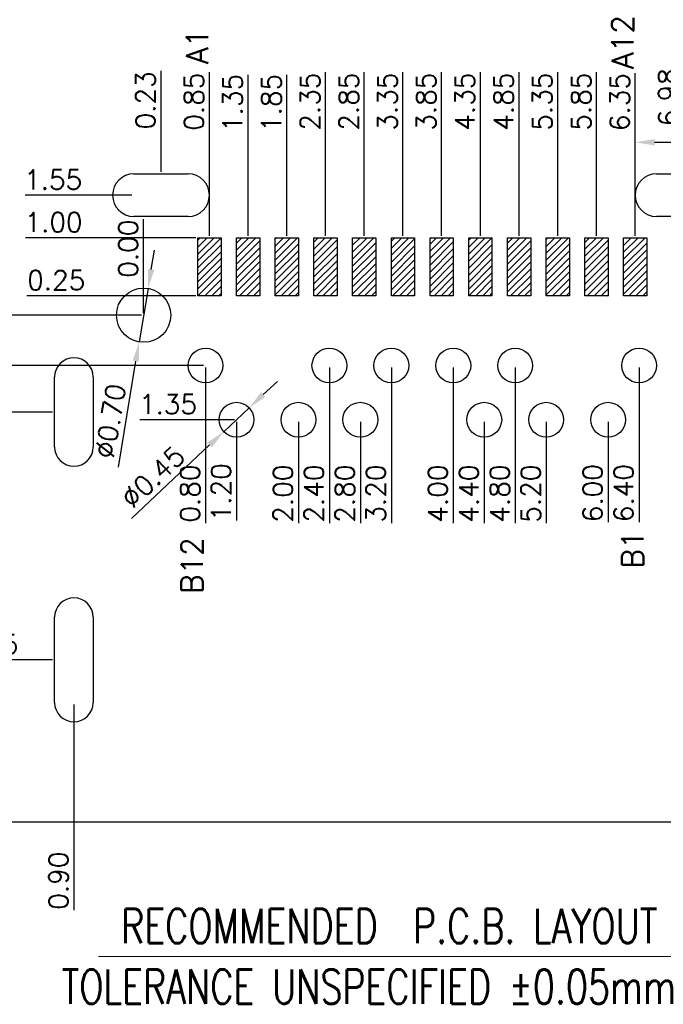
# Model space of a CAD drawing. Header units: millimetres. Extents: x 1290 to 1596, y 426 to 892.
# Tile 7 of 41: x 1321 to 1329, y 443 to 456. Entities that reach past the tile are written whole.
import ezdxf

# ---------------------------------------------------------------- set-up
doc = ezdxf.new("R2010")
doc.units = ezdxf.units.MM
doc.layers.get('0').update_dxf_attribs({"lineweight": 20})
for name, color, linetype, lineweight in [('DIM', 3, 'Continuous', 18), ('DIM 标注', 3, 'Continuous', 9), ('NOTE 注解', 3, 'Continuous', 9)]:
    doc.layers.add(name, color=color, linetype=linetype, lineweight=lineweight)
doc.styles.add('ROMANS', font='romans.shx')
doc.dimstyles.new('DIM', dxfattribs={"dimscale": 0.25, "dimtxt": 2, "dimasz": 2, "dimexe": 0.6, "dimexo": 0.6, "dimgap": 0.3, "dimtad": 1, "dimzin": 1, "dimdsep": 46, "dimtxsty": 'ROMANS', "dimcen": 1, "dimclrd": 3, "dimclre": 3, "dimclrt": 3, "dimadec": 0, "dimazin": 0, "dimtp": 0.001, "dimtm": 0.001, "dimtfac": 0.65, "dimtmove": 0, "dimatfit": 3, "dimfxl": 0.5, "dimtolj": 1, "dimarcsym": 0})

# ---------------------------------------------------------------- blocks, each defined once
blk = doc.blocks.new('*D133')
at = {"layer": 'Defpoints', "color": 0, "transparency": 16777216}
for p in [(1320.611, 452.034), (1322.226, 452.034), (1322.226, 452.034)]:
    blk.add_point(p, dxfattribs=at)
at = {"layer": 'DIM 标注', "color": 3, "lineweight": -2, "transparency": 16777216}
blk.add_line((1322.201, 452.034), (1319.774, 452.034), dxfattribs=at)
at = {"layer": 'DIM 标注', "color": 3, "transparency": 16777216, "insert": (1320.155, 452.234), "char_height": 0.25, "attachment_point": 5, "style": 'ROMANS'}
blk.add_mtext('\\A1;0.00', dxfattribs=at)
blk = doc.blocks.new('*D134')
at = {"layer": 'Defpoints', "color": 0, "transparency": 16777216}
for p in [(1322.226, 452.034), (1320.561, 450.784), (1321.076, 450.784)]:
    blk.add_point(p, dxfattribs=at)
at = {"layer": 'DIM 标注', "color": 3, "lineweight": -2, "transparency": 16777216}
blk.add_line((1321.051, 450.784), (1319.76, 450.784), dxfattribs=at)
at = {"layer": 'DIM 标注', "color": 3, "transparency": 16777216, "insert": (1320.123, 450.984), "char_height": 0.25, "attachment_point": 5, "style": 'ROMANS'}
blk.add_mtext('\\A1;1.25', dxfattribs=at)
blk = doc.blocks.new('*D135')
at = {"layer": 'Defpoints', "color": 0, "transparency": 16777216}
for p in [(1322.226, 452.034), (1320.69, 447.584), (1321.076, 447.584)]:
    blk.add_point(p, dxfattribs=at)
at = {"layer": 'DIM 标注', "color": 3, "lineweight": -2, "transparency": 16777216}
blk.add_line((1321.051, 447.584), (1319.853, 447.584), dxfattribs=at)
at = {"layer": 'DIM 标注', "color": 3, "transparency": 16777216, "insert": (1320.234, 447.784), "char_height": 0.25, "attachment_point": 5, "style": 'ROMANS'}
blk.add_mtext('\\A1;4.45', dxfattribs=at)
blk = doc.blocks.new('*D136')
at = {"layer": 'Defpoints', "color": 0, "transparency": 16777216}
for p in [(1322.451, 454.353), (1322.451, 453.859), (1322.226, 452.034)]:
    blk.add_point(p, dxfattribs=at)
at = {"layer": 'DIM 标注', "color": 3, "lineweight": -2, "transparency": 16777216}
blk.add_line((1322.451, 453.884), (1322.451, 455.189), dxfattribs=at)
at = {"layer": 'DIM 标注', "color": 3, "transparency": 16777216, "insert": (1322.251, 454.808), "char_height": 0.25, "attachment_point": 5, "rotation": 90, "style": 'ROMANS'}
blk.add_mtext('\\A1;0.23', dxfattribs=at)
blk = doc.blocks.new('*D137')
at = {"layer": 'Defpoints', "color": 0, "transparency": 16777216}
for p in [(1322.226, 452.437), (1322.226, 452.034), (1322.226, 452.034)]:
    blk.add_point(p, dxfattribs=at)
at = {"layer": 'DIM 标注', "color": 3, "lineweight": -2, "transparency": 16777216}
blk.add_line((1322.226, 452.059), (1322.226, 453.274), dxfattribs=at)
at = {"layer": 'DIM 标注', "color": 3, "transparency": 16777216, "insert": (1322.026, 452.893), "char_height": 0.25, "attachment_point": 5, "rotation": 90, "style": 'ROMANS'}
blk.add_mtext('\\A1;0.00', dxfattribs=at)
blk = doc.blocks.new('*D138')
at = {"layer": 'Defpoints', "color": 0, "transparency": 16777216}
for p in [(1321.496, 453.584), (1322.101, 453.584), (1322.226, 452.034)]:
    blk.add_point(p, dxfattribs=at)
at = {"layer": 'DIM 标注', "color": 3, "lineweight": -2, "transparency": 16777216}
blk.add_line((1322.076, 453.584), (1320.695, 453.584), dxfattribs=at)
at = {"layer": 'DIM 标注', "color": 3, "transparency": 16777216, "insert": (1321.058, 453.784), "char_height": 0.25, "attachment_point": 5, "style": 'ROMANS'}
blk.add_mtext('\\A1;1.55', dxfattribs=at)
blk = doc.blocks.new('*D139')
at = {"layer": 'Defpoints', "color": 0, "transparency": 16777216}
for p in [(1329.426, 452.456), (1329.426, 452.384), (1322.226, 452.034)]:
    blk.add_point(p, dxfattribs=at)
at = {"layer": 'DIM 标注', "color": 3, "lineweight": -2, "transparency": 16777216}
blk.add_line((1329.426, 452.409), (1329.426, 453.293), dxfattribs=at)
at = {"layer": 'DIM 标注', "color": 3, "transparency": 16777216, "insert": (1329.226, 452.912), "char_height": 0.25, "attachment_point": 5, "rotation": 90, "style": 'ROMANS'}
blk.add_mtext('\\A1;7.20', dxfattribs=at)
blk = doc.blocks.new('*D140')
at = {"layer": 'Defpoints', "color": 0, "transparency": 16777216}
for p in [(1322.226, 452.034), (1323.426, 450.684), (1323.426, 450.186)]:
    blk.add_point(p, dxfattribs=at)
at = {"layer": 'DIM 标注', "color": 3, "lineweight": -2, "transparency": 16777216}
blk.add_line((1323.426, 450.659), (1323.426, 449.384), dxfattribs=at)
at = {"layer": 'DIM 标注', "color": 3, "transparency": 16777216, "insert": (1323.226, 449.748), "char_height": 0.25, "attachment_point": 5, "rotation": 90, "style": 'ROMANS'}
blk.add_mtext('\\A1;1.20', dxfattribs=at)
blk = doc.blocks.new('*D141')
at = {"layer": 'Defpoints', "color": 0, "transparency": 16777216}
for p in [(1322.226, 452.034), (1324.226, 450.684), (1324.226, 450.186)]:
    blk.add_point(p, dxfattribs=at)
at = {"layer": 'DIM 标注', "color": 3, "lineweight": -2, "transparency": 16777216}
blk.add_line((1324.226, 450.659), (1324.226, 449.349), dxfattribs=at)
at = {"layer": 'DIM 标注', "color": 3, "transparency": 16777216, "insert": (1324.026, 449.73), "char_height": 0.25, "attachment_point": 5, "rotation": 90, "style": 'ROMANS'}
blk.add_mtext('\\A1;2.00', dxfattribs=at)
blk = doc.blocks.new('*D142')
at = {"layer": 'Defpoints', "color": 0, "transparency": 16777216}
for p in [(1322.226, 452.034), (1325.026, 450.684), (1325.026, 450.186)]:
    blk.add_point(p, dxfattribs=at)
at = {"layer": 'DIM 标注', "color": 3, "lineweight": -2, "transparency": 16777216}
blk.add_line((1325.026, 450.659), (1325.026, 449.349), dxfattribs=at)
at = {"layer": 'DIM 标注', "color": 3, "transparency": 16777216, "insert": (1324.826, 449.73), "char_height": 0.25, "attachment_point": 5, "rotation": 90, "style": 'ROMANS'}
blk.add_mtext('\\A1;2.80', dxfattribs=at)
blk = doc.blocks.new('*D143')
at = {"layer": 'Defpoints', "color": 0, "transparency": 16777216}
for p in [(1322.226, 452.034), (1326.626, 450.684), (1326.626, 450.186)]:
    blk.add_point(p, dxfattribs=at)
at = {"layer": 'DIM 标注', "color": 3, "lineweight": -2, "transparency": 16777216}
blk.add_line((1326.626, 450.659), (1326.626, 449.349), dxfattribs=at)
at = {"layer": 'DIM 标注', "color": 3, "transparency": 16777216, "insert": (1326.426, 449.73), "char_height": 0.25, "attachment_point": 5, "rotation": 90, "style": 'ROMANS'}
blk.add_mtext('\\A1;4.40', dxfattribs=at)
blk = doc.blocks.new('*D144')
at = {"layer": 'Defpoints', "color": 0, "transparency": 16777216}
for p in [(1322.226, 452.034), (1327.426, 450.684), (1327.426, 450.186)]:
    blk.add_point(p, dxfattribs=at)
at = {"layer": 'DIM 标注', "color": 3, "lineweight": -2, "transparency": 16777216}
blk.add_line((1327.426, 450.659), (1327.426, 449.349), dxfattribs=at)
at = {"layer": 'DIM 标注', "color": 3, "transparency": 16777216, "insert": (1327.226, 449.73), "char_height": 0.25, "attachment_point": 5, "rotation": 90, "style": 'ROMANS'}
blk.add_mtext('\\A1;5.20', dxfattribs=at)
blk = doc.blocks.new('*D145')
at = {"layer": 'Defpoints', "color": 0, "transparency": 16777216}
for p in [(1322.226, 452.034), (1328.226, 450.684), (1328.226, 450.186)]:
    blk.add_point(p, dxfattribs=at)
at = {"layer": 'DIM 标注', "color": 3, "lineweight": -2, "transparency": 16777216}
blk.add_line((1328.226, 450.659), (1328.226, 449.361), dxfattribs=at)
at = {"layer": 'DIM 标注', "color": 3, "transparency": 16777216, "insert": (1328.026, 449.736), "char_height": 0.25, "attachment_point": 5, "rotation": 90, "style": 'ROMANS'}
blk.add_mtext('\\A1;6.00', dxfattribs=at)
blk = doc.blocks.new('*D151')
at = {"layer": 'Defpoints', "color": 0, "transparency": 16777216}
for p in [(1323.59, 450.838), (1323.262, 450.53)]:
    blk.add_point(p, dxfattribs=at)
at = {"layer": 'DIM 标注', "color": 3, "lineweight": -2, "transparency": 16777216}
for p, q in [((1323.772, 451.009), (1323.954, 451.18)), ((1323.59, 450.838), (1323.262, 450.53)), ((1322.068, 449.408), (1323.079, 450.359))]:
    blk.add_line(p, q, dxfattribs=at)
at = {"layer": 'DIM 标注', "color": 3, "transparency": 16777216}
for points in [[(1323.743, 451.039), (1323.8, 450.979), (1323.59, 450.838)], [(1323.051, 450.389), (1323.108, 450.328), (1323.262, 450.53)]]:
    blk.add_solid(points, dxfattribs=at)
at = {"layer": 'DIM 标注', "color": 3, "transparency": 16777216, "insert": (1322.346, 449.944), "char_height": 0.25, "attachment_point": 5, "rotation": 43.2133, "style": 'ROMANS'}
blk.add_mtext('\\A1;∅0.45', dxfattribs=at)
blk = doc.blocks.new('*D152')
at = {"layer": 'Defpoints', "color": 0, "transparency": 16777216}
for p in [(1322.283, 452.379), (1322.168, 451.689)]:
    blk.add_point(p, dxfattribs=at)
at = {"layer": 'DIM 标注', "color": 3, "lineweight": -2, "transparency": 16777216}
for p, q in [((1322.324, 452.626), (1322.365, 452.872)), ((1322.283, 452.379), (1322.168, 451.689)), ((1321.9, 450.073), (1322.127, 451.442))]:
    blk.add_line(p, q, dxfattribs=at)
at = {"layer": 'DIM 标注', "color": 3, "transparency": 16777216}
for points in [[(1322.283, 452.633), (1322.365, 452.619), (1322.283, 452.379)], [(1322.086, 451.449), (1322.168, 451.435), (1322.168, 451.689)]]:
    blk.add_solid(points, dxfattribs=at)
at = {"layer": 'DIM 标注', "color": 3, "transparency": 16777216, "insert": (1321.796, 450.667), "char_height": 0.25, "attachment_point": 5, "rotation": 80.5577, "style": 'ROMANS'}
blk.add_mtext('\\A1;∅0.70', dxfattribs=at)
blk = doc.blocks.new('*D153')
at = {"layer": 'Defpoints', "color": 0, "transparency": 16777216}
for p in [(1329.826, 454.267), (1328.576, 453.584), (1329.826, 453.584)]:
    blk.add_point(p, dxfattribs=at)
at = {"layer": 'DIM 标注', "color": 3, "lineweight": -2, "transparency": 16777216}
for p, q in [((1328.576, 453.609), (1328.576, 454.292)), ((1328.826, 454.267), (1329.576, 454.267)), ((1329.826, 453.609), (1329.826, 454.292)), ((1329.826, 454.267), (1330.952, 454.267))]:
    blk.add_line(p, q, dxfattribs=at)
at = {"layer": 'DIM 标注', "color": 3, "transparency": 16777216}
for points in [[(1328.826, 454.308), (1328.826, 454.225), (1328.576, 454.267)], [(1329.576, 454.308), (1329.576, 454.225), (1329.826, 454.267)]]:
    blk.add_solid(points, dxfattribs=at)
at = {"layer": 'DIM 标注', "color": 3, "transparency": 16777216, "insert": (1330.514, 454.467), "char_height": 0.25, "attachment_point": 5, "style": 'ROMANS'}
blk.add_mtext('\\A1;1.25', dxfattribs=at)
blk = doc.blocks.new('*D154')
at = {"layer": 'Defpoints', "color": 0, "transparency": 16777216}
for p in [(1329.201, 454.398), (1329.201, 453.859), (1322.226, 452.034)]:
    blk.add_point(p, dxfattribs=at)
at = {"layer": 'DIM 标注', "color": 3, "lineweight": -2, "transparency": 16777216}
blk.add_line((1329.201, 453.884), (1329.201, 455.223), dxfattribs=at)
at = {"layer": 'DIM 标注', "color": 3, "transparency": 16777216, "insert": (1329.001, 454.848), "char_height": 0.25, "attachment_point": 5, "rotation": 90, "style": 'ROMANS'}
blk.add_mtext('\\A1;6.98', dxfattribs=at)
blk = doc.blocks.new('*D155')
at = {"layer": 'Defpoints', "color": 0, "transparency": 16777216}
for p in [(1322.226, 452.034), (1320.05, 445.49), (1320.948, 445.49)]:
    blk.add_point(p, dxfattribs=at)
at = {"layer": 'DIM 标注', "color": 3, "lineweight": -2, "transparency": 16777216}
blk.add_line((1320.923, 445.49), (1319.213, 445.49), dxfattribs=at)
at = {"layer": 'DIM 标注', "color": 3, "transparency": 16777216, "insert": (1319.594, 445.69), "char_height": 0.25, "attachment_point": 5, "style": 'ROMANS'}
blk.add_mtext('\\A1;6.54', dxfattribs=at)
blk = doc.blocks.new('*D156')
at = {"layer": 'Defpoints', "color": 0, "transparency": 16777216}
for p in [(1322.226, 452.034), (1323.026, 451.384), (1323.026, 450.187)]:
    blk.add_point(p, dxfattribs=at)
at = {"layer": 'DIM 标注', "color": 3, "lineweight": -2, "transparency": 16777216}
blk.add_line((1323.026, 451.359), (1323.026, 449.35), dxfattribs=at)
at = {"layer": 'DIM 标注', "color": 3, "transparency": 16777216, "insert": (1322.826, 449.731), "char_height": 0.25, "attachment_point": 5, "rotation": 90, "style": 'ROMANS'}
blk.add_mtext('\\A1;0.80', dxfattribs=at)
blk = doc.blocks.new('*D157')
at = {"layer": 'Defpoints', "color": 0, "transparency": 16777216}
for p in [(1322.226, 452.034), (1324.626, 451.384), (1324.626, 450.187)]:
    blk.add_point(p, dxfattribs=at)
at = {"layer": 'DIM 标注', "color": 3, "lineweight": -2, "transparency": 16777216}
blk.add_line((1324.626, 451.359), (1324.626, 449.35), dxfattribs=at)
at = {"layer": 'DIM 标注', "color": 3, "transparency": 16777216, "insert": (1324.426, 449.731), "char_height": 0.25, "attachment_point": 5, "rotation": 90, "style": 'ROMANS'}
blk.add_mtext('\\A1;2.40', dxfattribs=at)
blk = doc.blocks.new('*D158')
at = {"layer": 'Defpoints', "color": 0, "transparency": 16777216}
for p in [(1322.226, 452.034), (1325.426, 451.384), (1325.426, 450.187)]:
    blk.add_point(p, dxfattribs=at)
at = {"layer": 'DIM 标注', "color": 3, "lineweight": -2, "transparency": 16777216}
blk.add_line((1325.426, 451.359), (1325.426, 449.35), dxfattribs=at)
at = {"layer": 'DIM 标注', "color": 3, "transparency": 16777216, "insert": (1325.226, 449.731), "char_height": 0.25, "attachment_point": 5, "rotation": 90, "style": 'ROMANS'}
blk.add_mtext('\\A1;3.20', dxfattribs=at)
blk = doc.blocks.new('*D159')
at = {"layer": 'Defpoints', "color": 0, "transparency": 16777216}
for p in [(1322.226, 452.034), (1326.226, 451.384), (1326.226, 450.187)]:
    blk.add_point(p, dxfattribs=at)
at = {"layer": 'DIM 标注', "color": 3, "lineweight": -2, "transparency": 16777216}
blk.add_line((1326.226, 451.359), (1326.226, 449.35), dxfattribs=at)
at = {"layer": 'DIM 标注', "color": 3, "transparency": 16777216, "insert": (1326.026, 449.731), "char_height": 0.25, "attachment_point": 5, "rotation": 90, "style": 'ROMANS'}
blk.add_mtext('\\A1;4.00', dxfattribs=at)
blk = doc.blocks.new('*D160')
at = {"layer": 'Defpoints', "color": 0, "transparency": 16777216}
for p in [(1322.226, 452.034), (1327.026, 451.384), (1327.026, 450.187)]:
    blk.add_point(p, dxfattribs=at)
at = {"layer": 'DIM 标注', "color": 3, "lineweight": -2, "transparency": 16777216}
blk.add_line((1327.026, 451.359), (1327.026, 449.35), dxfattribs=at)
at = {"layer": 'DIM 标注', "color": 3, "transparency": 16777216, "insert": (1326.826, 449.731), "char_height": 0.25, "attachment_point": 5, "rotation": 90, "style": 'ROMANS'}
blk.add_mtext('\\A1;4.80', dxfattribs=at)
blk = doc.blocks.new('*D161')
at = {"layer": 'Defpoints', "color": 0, "transparency": 16777216}
for p in [(1322.226, 452.034), (1328.626, 451.384), (1328.626, 450.187)]:
    blk.add_point(p, dxfattribs=at)
at = {"layer": 'DIM 标注', "color": 3, "lineweight": -2, "transparency": 16777216}
blk.add_line((1328.626, 451.359), (1328.626, 449.362), dxfattribs=at)
at = {"layer": 'DIM 标注', "color": 3, "transparency": 16777216, "insert": (1328.426, 449.737), "char_height": 0.25, "attachment_point": 5, "rotation": 90, "style": 'ROMANS'}
blk.add_mtext('\\A1;6.40', dxfattribs=at)
blk = doc.blocks.new('*D162')
at = {"layer": 'Defpoints', "color": 0, "transparency": 16777216}
for p in [(1322.226, 452.034), (1323.026, 451.384), (1323.026, 450.187)]:
    blk.add_point(p, dxfattribs=at)
at = {"layer": 'DIM 标注', "color": 3, "lineweight": -2, "transparency": 16777216}
blk.add_line((1323.026, 451.359), (1323.026, 449.35), dxfattribs=at)
at = {"layer": 'DIM 标注', "color": 3, "transparency": 16777216, "insert": (1322.826, 449.731), "char_height": 0.25, "attachment_point": 5, "rotation": 90, "style": 'ROMANS'}
blk.add_mtext('\\A1;0.80', dxfattribs=at)
blk = doc.blocks.new('*D163')
at = {"layer": 'Defpoints', "color": 0, "transparency": 16777216}
for p in [(1322.226, 452.034), (1320.619, 451.384), (1323.026, 451.384)]:
    blk.add_point(p, dxfattribs=at)
at = {"layer": 'DIM 标注', "color": 3, "lineweight": -2, "transparency": 16777216}
blk.add_line((1323.001, 451.384), (1319.782, 451.384), dxfattribs=at)
at = {"layer": 'DIM 标注', "color": 3, "transparency": 16777216, "insert": (1320.163, 451.584), "char_height": 0.25, "attachment_point": 5, "style": 'ROMANS'}
blk.add_mtext('\\A1;0.65', dxfattribs=at)
blk = doc.blocks.new('*D164')
at = {"layer": 'Defpoints', "color": 0, "transparency": 16777216}
for p in [(1322.226, 452.034), (1322.98, 450.684), (1323.426, 450.684)]:
    blk.add_point(p, dxfattribs=at)
at = {"layer": 'DIM 标注', "color": 3, "lineweight": -2, "transparency": 16777216}
blk.add_line((1323.401, 450.684), (1322.178, 450.684), dxfattribs=at)
at = {"layer": 'DIM 标注', "color": 3, "transparency": 16777216, "insert": (1322.541, 450.884), "char_height": 0.25, "attachment_point": 5, "style": 'ROMANS'}
blk.add_mtext('\\A1;1.35', dxfattribs=at)
blk = doc.blocks.new('*D165')
at = {"layer": 'Defpoints', "color": 0, "transparency": 16777216}
for p in [(1321.554, 452.285), (1322.926, 452.285), (1322.226, 452.034)]:
    blk.add_point(p, dxfattribs=at)
at = {"layer": 'DIM 标注', "color": 3, "lineweight": -2, "transparency": 16777216}
blk.add_line((1322.901, 452.285), (1320.717, 452.285), dxfattribs=at)
at = {"layer": 'DIM 标注', "color": 3, "transparency": 16777216, "insert": (1321.098, 452.485), "char_height": 0.25, "attachment_point": 5, "style": 'ROMANS'}
blk.add_mtext('\\A1;0.25', dxfattribs=at)
blk = doc.blocks.new('*D166')
at = {"layer": 'Defpoints', "color": 0, "transparency": 16777216}
for p in [(1321.501, 453.034), (1322.926, 453.034), (1322.226, 452.034)]:
    blk.add_point(p, dxfattribs=at)
at = {"layer": 'DIM 标注', "color": 3, "lineweight": -2, "transparency": 16777216}
blk.add_line((1322.901, 453.034), (1320.7, 453.034), dxfattribs=at)
at = {"layer": 'DIM 标注', "color": 3, "transparency": 16777216, "insert": (1321.063, 453.234), "char_height": 0.25, "attachment_point": 5, "style": 'ROMANS'}
blk.add_mtext('\\A1;1.00', dxfattribs=at)
blk = doc.blocks.new('*D167')
at = {"layer": 'Defpoints', "color": 0, "transparency": 16777216}
for p in [(1323.076, 454.336), (1323.076, 453.034), (1322.226, 452.034)]:
    blk.add_point(p, dxfattribs=at)
at = {"layer": 'DIM 标注', "color": 3, "lineweight": -2, "transparency": 16777216}
blk.add_line((1323.076, 453.059), (1323.076, 455.173), dxfattribs=at)
at = {"layer": 'DIM 标注', "color": 3, "transparency": 16777216, "insert": (1322.876, 454.792), "char_height": 0.25, "attachment_point": 5, "rotation": 90, "style": 'ROMANS'}
blk.add_mtext('\\A1;0.85', dxfattribs=at)
blk = doc.blocks.new('*D168')
at = {"layer": 'Defpoints', "color": 0, "transparency": 16777216}
for p in [(1323.576, 454.336), (1323.576, 453.034), (1322.226, 452.034)]:
    blk.add_point(p, dxfattribs=at)
at = {"layer": 'DIM 标注', "color": 3, "lineweight": -2, "transparency": 16777216}
blk.add_line((1323.576, 453.059), (1323.576, 455.138), dxfattribs=at)
at = {"layer": 'DIM 标注', "color": 3, "transparency": 16777216, "insert": (1323.376, 454.775), "char_height": 0.25, "attachment_point": 5, "rotation": 90, "style": 'ROMANS'}
blk.add_mtext('\\A1;1.35', dxfattribs=at)
blk = doc.blocks.new('*D169')
at = {"layer": 'Defpoints', "color": 0, "transparency": 16777216}
for p in [(1324.076, 454.336), (1324.076, 453.034), (1322.226, 452.034)]:
    blk.add_point(p, dxfattribs=at)
at = {"layer": 'DIM 标注', "color": 3, "lineweight": -2, "transparency": 16777216}
blk.add_line((1324.076, 453.059), (1324.076, 455.138), dxfattribs=at)
at = {"layer": 'DIM 标注', "color": 3, "transparency": 16777216, "insert": (1323.876, 454.775), "char_height": 0.25, "attachment_point": 5, "rotation": 90, "style": 'ROMANS'}
blk.add_mtext('\\A1;1.85', dxfattribs=at)
blk = doc.blocks.new('*D170')
at = {"layer": 'Defpoints', "color": 0, "transparency": 16777216}
for p in [(1324.576, 454.336), (1324.576, 453.034), (1322.226, 452.034)]:
    blk.add_point(p, dxfattribs=at)
at = {"layer": 'DIM 标注', "color": 3, "lineweight": -2, "transparency": 16777216}
blk.add_line((1324.576, 453.059), (1324.576, 455.173), dxfattribs=at)
at = {"layer": 'DIM 标注', "color": 3, "transparency": 16777216, "insert": (1324.376, 454.792), "char_height": 0.25, "attachment_point": 5, "rotation": 90, "style": 'ROMANS'}
blk.add_mtext('\\A1;2.35', dxfattribs=at)
blk = doc.blocks.new('*D171')
at = {"layer": 'Defpoints', "color": 0, "transparency": 16777216}
for p in [(1325.076, 454.336), (1325.076, 453.034), (1322.226, 452.034)]:
    blk.add_point(p, dxfattribs=at)
at = {"layer": 'DIM 标注', "color": 3, "lineweight": -2, "transparency": 16777216}
blk.add_line((1325.076, 453.059), (1325.076, 455.173), dxfattribs=at)
at = {"layer": 'DIM 标注', "color": 3, "transparency": 16777216, "insert": (1324.876, 454.792), "char_height": 0.25, "attachment_point": 5, "rotation": 90, "style": 'ROMANS'}
blk.add_mtext('\\A1;2.85', dxfattribs=at)
blk = doc.blocks.new('*D172')
at = {"layer": 'Defpoints', "color": 0, "transparency": 16777216}
for p in [(1325.576, 454.336), (1325.576, 453.034), (1322.226, 452.034)]:
    blk.add_point(p, dxfattribs=at)
at = {"layer": 'DIM 标注', "color": 3, "lineweight": -2, "transparency": 16777216}
blk.add_line((1325.576, 453.059), (1325.576, 455.173), dxfattribs=at)
at = {"layer": 'DIM 标注', "color": 3, "transparency": 16777216, "insert": (1325.376, 454.792), "char_height": 0.25, "attachment_point": 5, "rotation": 90, "style": 'ROMANS'}
blk.add_mtext('\\A1;3.35', dxfattribs=at)
blk = doc.blocks.new('*D173')
at = {"layer": 'Defpoints', "color": 0, "transparency": 16777216}
for p in [(1326.076, 454.336), (1326.076, 453.034), (1322.226, 452.034)]:
    blk.add_point(p, dxfattribs=at)
at = {"layer": 'DIM 标注', "color": 3, "lineweight": -2, "transparency": 16777216}
blk.add_line((1326.076, 453.059), (1326.076, 455.173), dxfattribs=at)
at = {"layer": 'DIM 标注', "color": 3, "transparency": 16777216, "insert": (1325.876, 454.792), "char_height": 0.25, "attachment_point": 5, "rotation": 90, "style": 'ROMANS'}
blk.add_mtext('\\A1;3.85', dxfattribs=at)
blk = doc.blocks.new('*D174')
at = {"layer": 'Defpoints', "color": 0, "transparency": 16777216}
for p in [(1326.576, 454.336), (1326.576, 453.034), (1322.226, 452.034)]:
    blk.add_point(p, dxfattribs=at)
at = {"layer": 'DIM 标注', "color": 3, "lineweight": -2, "transparency": 16777216}
blk.add_line((1326.576, 453.059), (1326.576, 455.173), dxfattribs=at)
at = {"layer": 'DIM 标注', "color": 3, "transparency": 16777216, "insert": (1326.376, 454.792), "char_height": 0.25, "attachment_point": 5, "rotation": 90, "style": 'ROMANS'}
blk.add_mtext('\\A1;4.35', dxfattribs=at)
blk = doc.blocks.new('*D175')
at = {"layer": 'Defpoints', "color": 0, "transparency": 16777216}
for p in [(1327.076, 454.336), (1327.076, 453.034), (1322.226, 452.034)]:
    blk.add_point(p, dxfattribs=at)
at = {"layer": 'DIM 标注', "color": 3, "lineweight": -2, "transparency": 16777216}
blk.add_line((1327.076, 453.059), (1327.076, 455.173), dxfattribs=at)
at = {"layer": 'DIM 标注', "color": 3, "transparency": 16777216, "insert": (1326.876, 454.792), "char_height": 0.25, "attachment_point": 5, "rotation": 90, "style": 'ROMANS'}
blk.add_mtext('\\A1;4.85', dxfattribs=at)
blk = doc.blocks.new('*D176')
at = {"layer": 'Defpoints', "color": 0, "transparency": 16777216}
for p in [(1327.576, 454.336), (1327.576, 453.034), (1322.226, 452.034)]:
    blk.add_point(p, dxfattribs=at)
at = {"layer": 'DIM 标注', "color": 3, "lineweight": -2, "transparency": 16777216}
blk.add_line((1327.576, 453.059), (1327.576, 455.173), dxfattribs=at)
at = {"layer": 'DIM 标注', "color": 3, "transparency": 16777216, "insert": (1327.376, 454.792), "char_height": 0.25, "attachment_point": 5, "rotation": 90, "style": 'ROMANS'}
blk.add_mtext('\\A1;5.35', dxfattribs=at)
blk = doc.blocks.new('*D177')
at = {"layer": 'Defpoints', "color": 0, "transparency": 16777216}
for p in [(1328.076, 454.336), (1328.076, 453.034), (1322.226, 452.034)]:
    blk.add_point(p, dxfattribs=at)
at = {"layer": 'DIM 标注', "color": 3, "lineweight": -2, "transparency": 16777216}
blk.add_line((1328.076, 453.059), (1328.076, 455.173), dxfattribs=at)
at = {"layer": 'DIM 标注', "color": 3, "transparency": 16777216, "insert": (1327.876, 454.792), "char_height": 0.25, "attachment_point": 5, "rotation": 90, "style": 'ROMANS'}
blk.add_mtext('\\A1;5.85', dxfattribs=at)
blk = doc.blocks.new('*D178')
at = {"layer": 'Defpoints', "color": 0, "transparency": 16777216}
for p in [(1328.576, 454.336), (1328.576, 453.034), (1322.226, 452.034)]:
    blk.add_point(p, dxfattribs=at)
at = {"layer": 'DIM 标注', "color": 3, "lineweight": -2, "transparency": 16777216}
blk.add_line((1328.576, 453.059), (1328.576, 455.161), dxfattribs=at)
at = {"layer": 'DIM 标注', "color": 3, "transparency": 16777216, "insert": (1328.376, 454.786), "char_height": 0.25, "attachment_point": 5, "rotation": 90, "style": 'ROMANS'}
blk.add_mtext('\\A1;6.35', dxfattribs=at)
blk = doc.blocks.new('*D180')
at = {"layer": 'Defpoints', "color": 0, "transparency": 16777216}
for p in [(1322.226, 452.034), (1330.326, 447.034), (1330.326, 445.343)]:
    blk.add_point(p, dxfattribs=at)
at = {"layer": 'DIM 标注', "color": 3, "lineweight": -2, "transparency": 16777216}
blk.add_line((1330.326, 447.009), (1330.326, 444.506), dxfattribs=at)
at = {"layer": 'DIM 标注', "color": 3, "transparency": 16777216, "insert": (1330.126, 444.887), "char_height": 0.25, "attachment_point": 5, "rotation": 90, "style": 'ROMANS'}
blk.add_mtext('\\A1;8.10', dxfattribs=at)
blk = doc.blocks.new('*D181')
at = {"layer": 'Defpoints', "color": 0, "transparency": 16777216}
for p in [(1322.226, 452.034), (1321.326, 447.034), (1321.326, 445.189)]:
    blk.add_point(p, dxfattribs=at)
at = {"layer": 'DIM 标注', "color": 3, "lineweight": -2, "transparency": 16777216}
blk.add_line((1321.326, 447.009), (1321.326, 444.352), dxfattribs=at)
at = {"layer": 'DIM 标注', "color": 3, "transparency": 16777216, "insert": (1321.126, 444.733), "char_height": 0.25, "attachment_point": 5, "rotation": 90, "style": 'ROMANS'}
blk.add_mtext('\\A1;0.90', dxfattribs=at)

msp = doc.modelspace()

# ---------------------------------------------------------------- linework, layer by layer
at = {"color": 7, "linetype": 'Continuous', "lineweight": 25}
for p, q in [((1322.101, 453.859), (1322.801, 453.859)), ((1328.851, 453.859), (1329.551, 453.859)), ((1322.801, 453.309), (1322.101, 453.309)), ((1329.551, 453.309), (1328.851, 453.309)), ((1321.076, 450.334), (1321.076, 451.234)), ((1321.576, 451.234), (1321.576, 450.334)), ((1321.076, 447.034), (1321.076, 448.134)), ((1321.576, 448.134), (1321.576, 447.034)), ((1334.326, 445.49), (1317.326, 445.49))]:
    msp.add_line(p, q, dxfattribs=at)
at = {"color": 2, "linetype": 'Continuous', "lineweight": 25}
for p, q in [((1322.926, 453.003), (1322.956, 453.034)), ((1322.926, 452.913), (1323.046, 453.034)), ((1322.926, 452.824), (1323.136, 453.034)), ((1322.926, 452.734), (1323.226, 453.034)), ((1323.426, 452.964), (1323.495, 453.034)), ((1323.426, 452.875), (1323.585, 453.034)), ((1323.426, 452.785), (1323.675, 453.034)), ((1323.426, 452.695), (1323.726, 452.995)), ((1323.926, 453.015), (1323.944, 453.034)), ((1323.926, 452.926), (1324.034, 453.034)), ((1323.926, 452.836), (1324.124, 453.034)), ((1323.926, 452.746), (1324.213, 453.034)), ((1324.426, 452.977), (1324.483, 453.034)), ((1324.426, 452.887), (1324.573, 453.034)), ((1324.426, 452.797), (1324.663, 453.034)), ((1324.426, 452.707), (1324.726, 453.007)), ((1324.926, 453.028), (1324.932, 453.034)), ((1324.926, 452.938), (1325.022, 453.034)), ((1324.926, 452.848), (1325.112, 453.034)), ((1324.926, 452.758), (1325.201, 453.034)), ((1325.426, 452.989), (1325.471, 453.034)), ((1325.426, 452.899), (1325.561, 453.034)), ((1325.426, 452.809), (1325.65, 453.034)), ((1325.426, 452.719), (1325.726, 453.019)), ((1325.926, 452.95), (1326.01, 453.034)), ((1325.926, 452.86), (1326.099, 453.034)), ((1325.926, 452.77), (1326.189, 453.034)), ((1325.926, 452.681), (1326.226, 452.981)), ((1326.426, 453.001), (1326.459, 453.034)), ((1326.426, 452.911), (1326.548, 453.034)), ((1326.426, 452.821), (1326.638, 453.034)), ((1326.426, 452.732), (1326.726, 453.032)), ((1326.926, 452.962), (1326.997, 453.034)), ((1326.926, 452.872), (1327.087, 453.034)), ((1326.926, 452.783), (1327.177, 453.034)), ((1326.926, 452.693), (1327.226, 452.993)), ((1327.426, 453.013), (1327.446, 453.034)), ((1327.426, 452.923), (1327.536, 453.034)), ((1327.426, 452.834), (1327.626, 453.034)), ((1327.426, 452.744), (1327.716, 453.034)), ((1327.926, 452.974), (1327.985, 453.034)), ((1327.926, 452.885), (1328.075, 453.034)), ((1327.926, 452.795), (1328.165, 453.034)), ((1327.926, 452.705), (1328.226, 453.005)), ((1328.426, 453.025), (1328.434, 453.034)), ((1328.426, 452.936), (1328.524, 453.034)), ((1328.426, 452.846), (1328.614, 453.034)), ((1328.426, 452.756), (1328.704, 453.034)), ((1322.926, 452.644), (1323.226, 452.944)), ((1322.926, 452.554), (1323.226, 452.854)), ((1323.426, 452.605), (1323.726, 452.905)), ((1323.926, 452.656), (1324.226, 452.956)), ((1323.926, 452.566), (1324.226, 452.866)), ((1324.426, 452.617), (1324.726, 452.917)), ((1324.926, 452.668), (1325.226, 452.968)), ((1324.926, 452.579), (1325.226, 452.879)), ((1325.426, 452.63), (1325.726, 452.93)), ((1325.926, 452.591), (1326.226, 452.891)), ((1326.426, 452.642), (1326.726, 452.942)), ((1326.926, 452.603), (1327.226, 452.903)), ((1327.426, 452.654), (1327.726, 452.954)), ((1327.426, 452.564), (1327.726, 452.864)), ((1327.926, 452.615), (1328.226, 452.915)), ((1328.426, 452.666), (1328.726, 452.966)), ((1328.426, 452.576), (1328.726, 452.876)), ((1322.926, 452.464), (1323.226, 452.764)), ((1323.426, 452.515), (1323.726, 452.815)), ((1323.926, 452.477), (1324.226, 452.777)), ((1324.426, 452.528), (1324.726, 452.828)), ((1324.426, 452.438), (1324.726, 452.738)), ((1324.926, 452.489), (1325.226, 452.789)), ((1325.426, 452.54), (1325.726, 452.84)), ((1325.426, 452.45), (1325.726, 452.75)), ((1325.926, 452.501), (1326.226, 452.801)), ((1326.426, 452.552), (1326.726, 452.852)), ((1326.426, 452.462), (1326.726, 452.762)), ((1326.926, 452.513), (1327.226, 452.813)), ((1327.426, 452.474), (1327.726, 452.774)), ((1327.926, 452.525), (1328.226, 452.825)), ((1327.926, 452.436), (1328.226, 452.736)), ((1328.426, 452.486), (1328.726, 452.786)), ((1322.926, 452.375), (1323.226, 452.675)), ((1323.426, 452.426), (1323.726, 452.726)), ((1323.426, 452.336), (1323.726, 452.636)), ((1323.926, 452.387), (1324.226, 452.687)), ((1324.426, 452.348), (1324.726, 452.648)), ((1324.926, 452.399), (1325.226, 452.699)), ((1324.926, 452.309), (1325.226, 452.609)), ((1325.426, 452.36), (1325.726, 452.66)), ((1325.926, 452.411), (1326.226, 452.711)), ((1325.926, 452.321), (1326.226, 452.621)), ((1326.426, 452.372), (1326.726, 452.672)), ((1326.926, 452.423), (1327.226, 452.723)), ((1326.926, 452.334), (1327.226, 452.634)), ((1327.426, 452.385), (1327.726, 452.685)), ((1327.926, 452.346), (1328.226, 452.646)), ((1328.426, 452.397), (1328.726, 452.697)), ((1328.426, 452.307), (1328.726, 452.607)), ((1322.926, 452.285), (1323.226, 452.585)), ((1323.016, 452.285), (1323.226, 452.495)), ((1323.465, 452.285), (1323.726, 452.546)), ((1323.926, 452.297), (1324.226, 452.597)), ((1324.004, 452.285), (1324.226, 452.507)), ((1324.453, 452.285), (1324.726, 452.558)), ((1324.992, 452.285), (1325.226, 452.519)), ((1325.441, 452.285), (1325.726, 452.57)), ((1325.53, 452.285), (1325.726, 452.481)), ((1325.979, 452.285), (1326.226, 452.532)), ((1326.428, 452.285), (1326.726, 452.583)), ((1326.518, 452.285), (1326.726, 452.493)), ((1326.967, 452.285), (1327.226, 452.544)), ((1327.426, 452.295), (1327.726, 452.595)), ((1327.506, 452.285), (1327.726, 452.505)), ((1327.955, 452.285), (1328.226, 452.556)), ((1328.494, 452.285), (1328.726, 452.517)), ((1323.106, 452.285), (1323.226, 452.405)), ((1323.555, 452.285), (1323.726, 452.456)), ((1323.644, 452.285), (1323.726, 452.366)), ((1324.093, 452.285), (1324.226, 452.417)), ((1324.542, 452.285), (1324.726, 452.468)), ((1324.632, 452.285), (1324.726, 452.379)), ((1325.081, 452.285), (1325.226, 452.43)), ((1325.62, 452.285), (1325.726, 452.391)), ((1326.069, 452.285), (1326.226, 452.442)), ((1326.159, 452.285), (1326.226, 452.352)), ((1326.608, 452.285), (1326.726, 452.403)), ((1327.057, 452.285), (1327.226, 452.454)), ((1327.147, 452.285), (1327.226, 452.364)), ((1327.596, 452.285), (1327.726, 452.415)), ((1328.045, 452.285), (1328.226, 452.466)), ((1328.135, 452.285), (1328.226, 452.376)), ((1328.584, 452.285), (1328.726, 452.427)), ((1323.195, 452.285), (1323.226, 452.315)), ((1324.183, 452.285), (1324.226, 452.328)), ((1324.722, 452.285), (1324.726, 452.289)), ((1325.171, 452.285), (1325.226, 452.34)), ((1325.71, 452.285), (1325.726, 452.301)), ((1326.698, 452.285), (1326.726, 452.313)), ((1327.686, 452.285), (1327.726, 452.325)), ((1328.224, 452.285), (1328.226, 452.286)), ((1328.673, 452.285), (1328.726, 452.337))]:
    msp.add_line(p, q, dxfattribs=at)
for points in [[(1322.926, 453.034), (1323.226, 453.034), (1323.226, 452.285), (1322.926, 452.285)], [(1323.426, 453.034), (1323.726, 453.034), (1323.726, 452.285), (1323.426, 452.285)], [(1323.926, 453.034), (1324.226, 453.034), (1324.226, 452.285), (1323.926, 452.285)], [(1324.426, 453.034), (1324.726, 453.034), (1324.726, 452.285), (1324.426, 452.285)], [(1324.926, 453.034), (1325.226, 453.034), (1325.226, 452.285), (1324.926, 452.285)], [(1325.426, 453.034), (1325.726, 453.034), (1325.726, 452.285), (1325.426, 452.285)], [(1325.926, 453.034), (1326.226, 453.034), (1326.226, 452.285), (1325.926, 452.285)], [(1326.426, 453.034), (1326.726, 453.034), (1326.726, 452.285), (1326.426, 452.285)], [(1326.926, 453.034), (1327.226, 453.034), (1327.226, 452.285), (1326.926, 452.285)], [(1327.426, 453.034), (1327.726, 453.034), (1327.726, 452.285), (1327.426, 452.285)], [(1327.926, 453.034), (1328.226, 453.034), (1328.226, 452.285), (1327.926, 452.285)], [(1328.426, 453.034), (1328.726, 453.034), (1328.726, 452.285), (1328.426, 452.285)]]:
    msp.add_lwpolyline(points, close=True, dxfattribs=at)
at = {"color": 7, "linetype": 'Continuous', "lineweight": 25}
for centre, radius in [((1322.226, 452.034), 0.35), ((1323.026, 451.384), 0.225), ((1324.626, 451.384), 0.225), ((1325.426, 451.384), 0.225), ((1326.226, 451.384), 0.225), ((1327.026, 451.384), 0.225), ((1328.626, 451.384), 0.225), ((1323.426, 450.684), 0.225), ((1324.226, 450.684), 0.225), ((1325.026, 450.684), 0.225), ((1326.626, 450.684), 0.225), ((1327.426, 450.684), 0.225), ((1328.226, 450.684), 0.225)]:
    msp.add_circle(centre, radius, dxfattribs=at)
for centre, radius, start, end in [((1322.101, 453.584), 0.275, 90, 270), ((1322.801, 453.584), 0.275, 270, 90), ((1328.851, 453.584), 0.275, 90, 270), ((1321.326, 451.234), 0.25, 0, 180), ((1321.326, 450.334), 0.25, 180, 0), ((1321.326, 448.134), 0.25, 0, 180), ((1321.326, 447.034), 0.25, 180, 0)]:
    msp.add_arc(centre, radius, start, end, dxfattribs=at)
at = {"layer": 'DIM'}
msp.add_line((1321.644, 443.752), (1329.951, 443.752), dxfattribs=at)

# ---------------------------------------------------------------- texts
at = {"color": 3, "linetype": 'Continuous', "style": 'ROMANS', "width": 0.75}
for s, p in [('RECOMMENDED  P.C.B. LAYOUT ', (1321.937, 443.925)), ('TOLERANCE UNSPECIFIED %%p0.05mm ', (1321.168, 443.144))]:
    msp.add_text(s, height=0.44245, dxfattribs=at).set_placement(p)
at = {"layer": 'NOTE 注解', "color": 0, "style": 'ROMANS'}
for s, p in [('A12', (1328.553, 455.212)), ('A1', (1323.058, 455.277))]:
    msp.add_text(s, height=0.28, rotation=90, dxfattribs=at).set_placement(p)
at = {"layer": 'NOTE 注解', "color": 0, "char_height": 0.28, "attachment_point": 1, "rotation": 90, "style": 'ROMANS'}
for s, insert in [('B1', (1328.403, 448.762)), ('B12', (1322.712, 448.434))]:
    msp.add_mtext(s, dxfattribs=dict(at, insert=insert))

# ---------------------------------------------------------------- dimensions: what is measured, and where the dimension line sits
at = {"layer": 'DIM 标注', "color": 3}
for feature_location, offset, dtype, origin, override, picture, middle in [((1322.450659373, 453.858852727), (0, 0.493685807), 1, (1322.225659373, 452.033852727), {"dimtxt": 1, "dimasz": 1.9995, "dimexe": 0.1, "dimexo": 0.1}, '*D136', (1322.250659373, 454.808490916)), ((1329.200659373, 453.858852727), (0, 0.538782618), 1, (1322.225659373, 452.033852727), {"dimtxt": 1, "dimasz": 1, "dimexe": 0.1, "dimexo": 0.1}, '*D154', (1329.000659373, 454.847635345)), ((1323.076, 453.034), (0, 1.303), 1, (1322.226, 452.034), {"dimtxt": 1, "dimasz": 1, "dimexe": 0.1, "dimexo": 0.1}, '*D167', (1322.876, 454.792)), ((1324.576, 453.034), (0, 1.303), 1, (1322.226, 452.034), {"dimtxt": 1, "dimasz": 1, "dimexe": 0.1, "dimexo": 0.1}, '*D170', (1324.376, 454.792)), ((1325.076, 453.034), (0, 1.303), 1, (1322.226, 452.034), {"dimtxt": 1, "dimasz": 1, "dimexe": 0.1, "dimexo": 0.1}, '*D171', (1324.876, 454.792)), ((1325.576, 453.034), (0, 1.303), 1, (1322.226, 452.034), {"dimtxt": 1, "dimasz": 1, "dimexe": 0.1, "dimexo": 0.1}, '*D172', (1325.376, 454.792)), ((1326.076, 453.034), (0, 1.303), 1, (1322.226, 452.034), {"dimtxt": 1, "dimasz": 1, "dimexe": 0.1, "dimexo": 0.1}, '*D173', (1325.876, 454.792)), ((1326.576, 453.034), (0, 1.303), 1, (1322.226, 452.034), {"dimtxt": 1, "dimasz": 1, "dimexe": 0.1, "dimexo": 0.1}, '*D174', (1326.376, 454.792)), ((1327.076, 453.034), (0, 1.303), 1, (1322.226, 452.034), {"dimtxt": 1, "dimasz": 1, "dimexe": 0.1, "dimexo": 0.1}, '*D175', (1326.876, 454.792)), ((1327.576, 453.034), (0, 1.303), 1, (1322.226, 452.034), {"dimtxt": 1, "dimasz": 1, "dimexe": 0.1, "dimexo": 0.1}, '*D176', (1327.376, 454.792)), ((1328.076, 453.034), (0, 1.303), 1, (1322.226, 452.034), {"dimtxt": 1, "dimasz": 1, "dimexe": 0.1, "dimexo": 0.1}, '*D177', (1327.876, 454.792)), ((1328.576, 453.034), (0, 1.303), 1, (1322.226, 452.034), {"dimtxt": 1, "dimasz": 1, "dimexe": 0.1, "dimexo": 0.1}, '*D178', (1328.376, 454.786)), ((1323.576, 453.034), (0, 1.303), 1, (1322.226, 452.034), {"dimtxt": 1, "dimasz": 1, "dimexe": 0.1, "dimexo": 0.1}, '*D168', (1323.376, 454.775)), ((1324.076, 453.034), (0, 1.303), 1, (1322.226, 452.034), {"dimtxt": 1, "dimasz": 1, "dimexe": 0.1, "dimexo": 0.1}, '*D169', (1323.876, 454.775)), ((1322.101, 453.584), (-0.605, 0), 0, (1322.226, 452.034), {"dimtxt": 1, "dimasz": 1.9995, "dimexe": 0.1, "dimexo": 0.1}, '*D138', (1321.058, 453.784)), ((1322.926, 453.034), (-1.425, 0), 0, (1322.226, 452.034), {"dimtxt": 1, "dimasz": 1, "dimexe": 0.1, "dimexo": 0.1}, '*D166', (1321.063, 453.234)), ((1322.225659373, 452.033852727), (0, 0.403646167), 1, (1322.225659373, 452.033852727), {"dimtxt": 1, "dimasz": 1.9995, "dimexe": 0.1, "dimexo": 0.1}, '*D137', (1322.025659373, 452.893451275)), ((1329.426, 452.384), (0, 0.073), 1, (1322.226, 452.034), {"dimtxt": 1, "dimasz": 1.9995, "dimexe": 0.1, "dimexo": 0.1}, '*D139', (1329.226, 452.912)), ((1322.926, 452.285), (-1.372, 0), 0, (1322.226, 452.034), {"dimtxt": 1, "dimasz": 1, "dimexe": 0.1, "dimexo": 0.1}, '*D165', (1321.098, 452.485)), ((1322.225659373, 452.033852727), (-1.615092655, 0), 0, (1322.225659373, 452.033852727), {"dimtxt": 1, "dimasz": 1.9995, "dimexe": 0.1, "dimexo": 0.1}, '*D133', (1320.154614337, 452.233852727)), ((1320.948, 445.49), (-0.899, 0), 0, (1322.226, 452.034), {"dimtxt": 1, "dimasz": 1, "dimexe": 0.1, "dimexo": 0.1}, '*D155', (1319.594, 445.69)), ((1321.076, 450.784), (-0.515, 0), 0, (1322.226, 452.034), {"dimtxt": 1, "dimasz": 1.9995, "dimexe": 0.1, "dimexo": 0.1}, '*D134', (1320.123, 450.984)), ((1323.026, 451.384), (-2.406, 0), 0, (1322.226, 452.034), {"dimtxt": 1, "dimasz": 1, "dimexe": 0.1, "dimexo": 0.1}, '*D163', (1320.163, 451.584)), ((1321.076, 447.584), (-0.386, 0), 0, (1322.226, 452.034), {"dimtxt": 1, "dimasz": 1.9995, "dimexe": 0.1, "dimexo": 0.1}, '*D135', (1320.234, 447.784)), ((1321.326, 447.034), (0, -1.845), 1, (1322.226, 452.034), {"dimtxt": 1, "dimasz": 1, "dimexe": 0.1, "dimexo": 0.1}, '*D181', (1321.126, 444.733)), ((1323.426, 450.684), (-0.446, 0), 0, (1322.226, 452.034), {"dimtxt": 1, "dimasz": 1, "dimexe": 0.1, "dimexo": 0.1}, '*D164', (1322.541, 450.884)), ((1323.426, 450.684), (0, -0.498), 1, (1322.226, 452.034), {"dimtxt": 1, "dimasz": 1.9995, "dimexe": 0.1, "dimexo": 0.1}, '*D140', (1323.226, 449.748)), ((1324.226, 450.684), (0, -0.498), 1, (1322.226, 452.034), {"dimtxt": 1, "dimasz": 1.9995, "dimexe": 0.1, "dimexo": 0.1}, '*D141', (1324.026, 449.73)), ((1325.026, 450.684), (0, -0.498), 1, (1322.226, 452.034), {"dimtxt": 1, "dimasz": 1.9995, "dimexe": 0.1, "dimexo": 0.1}, '*D142', (1324.826, 449.73)), ((1326.626, 450.684), (0, -0.498), 1, (1322.226, 452.034), {"dimtxt": 1, "dimasz": 1.9995, "dimexe": 0.1, "dimexo": 0.1}, '*D143', (1326.426, 449.73)), ((1327.426, 450.684), (0, -0.498), 1, (1322.226, 452.034), {"dimtxt": 1, "dimasz": 1.9995, "dimexe": 0.1, "dimexo": 0.1}, '*D144', (1327.226, 449.73)), ((1328.226, 450.684), (0, -0.498), 1, (1322.226, 452.034), {"dimtxt": 1, "dimasz": 1.9995, "dimexe": 0.1, "dimexo": 0.1}, '*D145', (1328.026, 449.736)), ((1323.026, 451.384), (0, -1.197), 1, (1322.226, 452.034), {"dimtxt": 1, "dimasz": 1, "dimexe": 0.1, "dimexo": 0.1}, '*D156', (1322.826, 449.731)), ((1324.626, 451.384), (0, -1.197), 1, (1322.226, 452.034), {"dimtxt": 1, "dimasz": 1, "dimexe": 0.1, "dimexo": 0.1}, '*D157', (1324.426, 449.731)), ((1325.426, 451.384), (0, -1.197), 1, (1322.226, 452.034), {"dimtxt": 1, "dimasz": 1, "dimexe": 0.1, "dimexo": 0.1}, '*D158', (1325.226, 449.731)), ((1326.226, 451.384), (0, -1.197), 1, (1322.226, 452.034), {"dimtxt": 1, "dimasz": 1, "dimexe": 0.1, "dimexo": 0.1}, '*D159', (1326.026, 449.731)), ((1327.026, 451.384), (0, -1.197), 1, (1322.226, 452.034), {"dimtxt": 1, "dimasz": 1, "dimexe": 0.1, "dimexo": 0.1}, '*D160', (1326.826, 449.731)), ((1328.626, 451.384), (0, -1.197), 1, (1322.226, 452.034), {"dimtxt": 1, "dimasz": 1, "dimexe": 0.1, "dimexo": 0.1}, '*D161', (1328.426, 449.737)), ((1323.026, 451.384), (0, -1.197), 1, (1322.226, 452.034), {"dimtxt": 1, "dimasz": 1, "dimexe": 0.1, "dimexo": 0.1}, '*D162', (1322.826, 449.731)), ((1330.326, 447.034), (0, -1.691), 1, (1322.226, 452.034), {"dimtxt": 1, "dimasz": 1, "dimexe": 0.1, "dimexo": 0.1}, '*D180', (1330.126, 444.887))]:
    dim = msp.add_ordinate_dim(feature_location=feature_location, offset=offset, dtype=dtype, origin=origin, dimstyle='DIM', override=override, dxfattribs=at)
    dim.commit()
    dim.dimension.update_dxf_attribs({"geometry": picture, "text_midpoint": middle})
dim = msp.add_linear_dim(base=(1329.826, 454.267), p1=(1328.576, 453.584), p2=(1329.826, 453.584), dimstyle='DIM', override={"dimtxt": 1, "dimasz": 1, "dimexe": 0.1, "dimexo": 0.1}, dxfattribs=at)
dim.commit()
dim.dimension.update_dxf_attribs({"geometry": '*D153', "text_midpoint": (1330.514, 454.267), "dimtype": 160})
for p1, p2, picture, middle in [((1322.283, 452.379), (1322.168, 451.689), '*D152', (1321.796, 450.667)), ((1323.59, 450.838), (1323.262, 450.53), '*D151', (1322.346, 449.944))]:
    dim = msp.add_diameter_dim_2p(p1=p1, p2=p2, dimstyle='DIM', override={"dimtxt": 1, "dimasz": 1, "dimexe": 0.1, "dimexo": 0.1}, dxfattribs=at)
    dim.commit()
    dim.dimension.update_dxf_attribs({"geometry": picture, "text_midpoint": middle})

doc.saveas('drawing.dxf')
